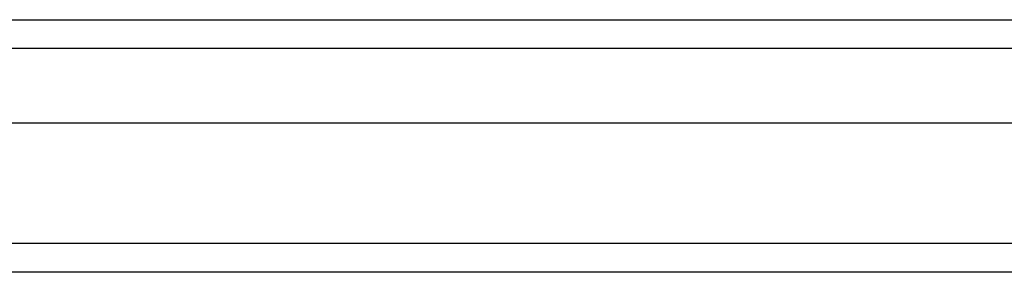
# Model space of a CAD drawing. Header units: inches. Extents: x 21 to 549, y 60 to 259.
# Tile 49 of 129: x 257.191 to 260.566, y 145.199 to 146.065. Entities that reach past the tile are written whole.
import ezdxf

# ---------------------------------------------------------------- set-up
doc = ezdxf.new("R2010")
doc.units = ezdxf.units.IN
doc.header["$MEASUREMENT"] = 0
doc.layers.add('Visible Edges(ANSI)', color=7, linetype='Continuous', lineweight=25)
doc.layers.add('Visible Tangent Edges(ANSI)', color=7, linetype='Continuous', lineweight=25)

msp = doc.modelspace()

# ---------------------------------------------------------------- linework, layer by layer
at = {"layer": 'Visible Edges(ANSI)'}
for p, q in [((244.5883, 146.0653), (296.794, 146.0653)), ((296.9825, 145.711), (244.3998, 145.711)), ((297.5921, 145.1992), (244.5573, 145.1992))]:
    msp.add_line(p, q, dxfattribs=at)
at = {"layer": 'Visible Tangent Edges(ANSI)'}
for p, q in [((296.924, 145.9663), (244.4583, 145.9663)), ((297.5921, 145.2982), (243.7901, 145.2982))]:
    msp.add_line(p, q, dxfattribs=at)

doc.saveas('drawing.dxf')
